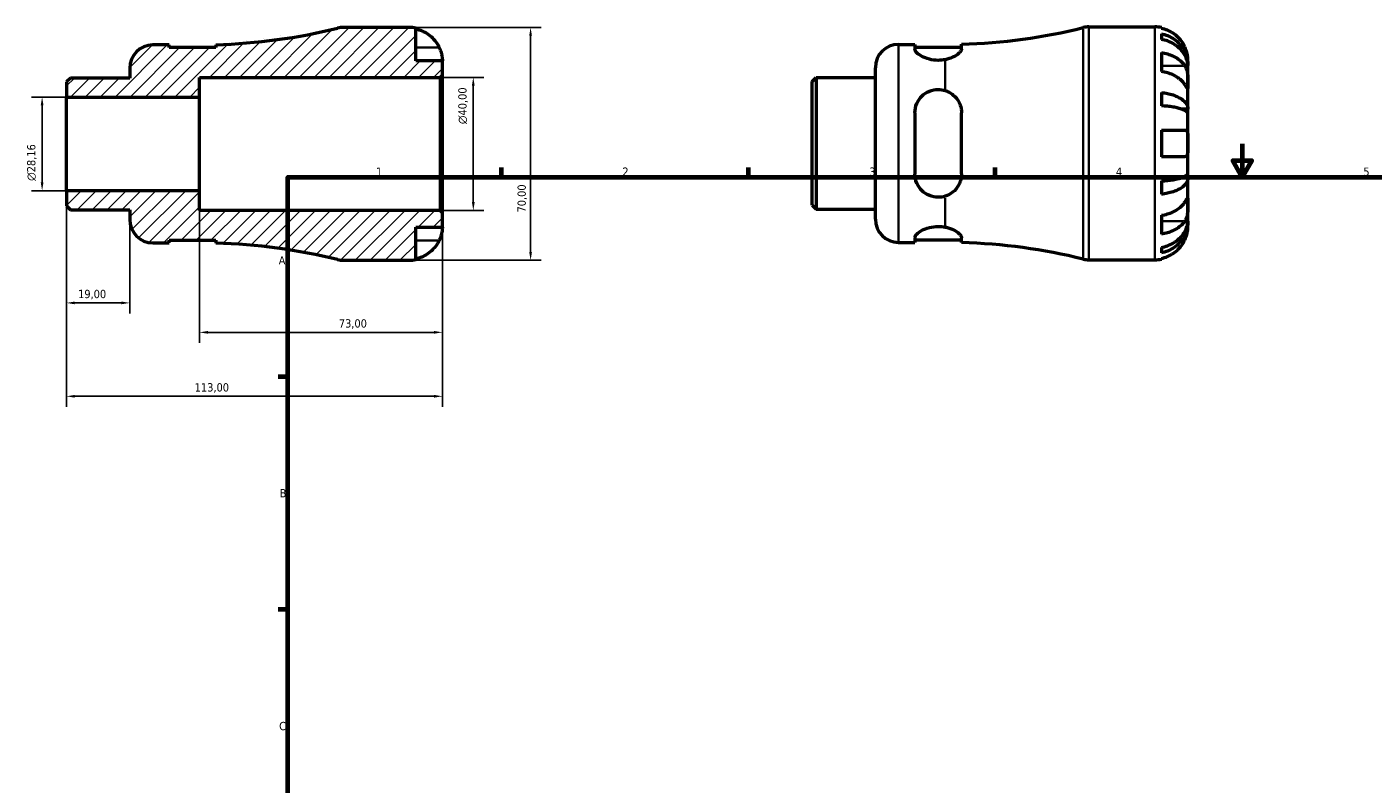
# Model space of a CAD drawing. Header units: millimetres. Extents: x -68 to 665, y 0 to 527.
# Tile 2 of 3: x -68 to 336, y 228 to 455. Entities that reach past the tile are written whole.
import ezdxf

# ---------------------------------------------------------------- set-up
doc = ezdxf.new("R2010")
doc.units = ezdxf.units.MM
for name, color, linetype, lineweight in [('Border (ISO)', 7, 'Continuous', 70), ('Dimension (ISO)', 7, 'Continuous', 25), ('Hatch (ISO)', 7, 'Continuous', 18), ('Visible (ISO)', 7, 'Continuous', 50), ('Visible Narrow (ISO)', 7, 'Continuous', 35)]:
    doc.layers.add(name, color=color, linetype=linetype, lineweight=lineweight)
doc.styles.add('Note Text (ISO)', font='tahoma.ttf')
doc.dimstyles.new('Default (ISO)', dxfattribs={"dimtxt": 2.5, "dimasz": 2.5, "dimexe": 3.175, "dimexo": 0, "dimgap": 0.762, "dimtad": 1, "dimrnd": 1e-08, "dimzin": 0, "dimtxsty": 'Note Text (ISO)', "dimcen": 0.09, "dimdle": 10, "dimclrd": 256, "dimclre": 256, "dimclrt": 232, "dimazin": 0, "dimtfac": 1.40208, "dimtmove": 0, "dimatfit": 3, "dimfxl": 1, "dimtolj": 1, "dimtzin": 0, "dimlwd": -1, "dimlwe": -1, "dimarcsym": 0})

# ---------------------------------------------------------------- blocks, each defined once
blk = doc.blocks.new('Borders Default Border')
at = {"layer": 'Border (ISO)'}
for p, q in [((74.25, 410), (74.25, 412.9)), ((148.5, 410), (148.5, 412.9)), ((222.75, 410), (222.75, 412.9)), ((10, 350), (7.1, 350)), ((10, 280), (7.1, 280))]:
    blk.add_line(p, q, dxfattribs=at)
at = {"layer": 'Border (ISO)', "flags": 128}
for points in [[(297, 420), (297, 410), (294.11, 415), (299.89, 415), (297, 410)], [(10, 10), (10, 410), (584, 410), (584, 10), (10, 10)]]:
    blk.add_lwpolyline(points, dxfattribs=at)
at = {"layer": 'Border (ISO)', "color": 232, "true_color": 0xca0064, "char_height": 2.5, "attachment_point": 7, "style": 'Note Text (ISO)'}
for s, insert in [('1', (36.56, 410.4)), ('2', (110.62, 410.4)), ('3', (184.85, 410.35)), ('4', (259, 410.4)), ('5', (333.39, 410.35)), ('A', (7.29, 383.75)), ('B', (7.59, 313.75)), ('C', (7.43, 243.71))]:
    blk.add_mtext(s, dxfattribs=dict(at, insert=insert))
blk = doc.blocks.new('*D7')
at = {"layer": 'Defpoints', "color": 0, "transparency": 16777216}
for p in [(46.5, 455), (46.5, 385), (83.03, 385)]:
    blk.add_point(p, dxfattribs=at)
at = {"layer": 'Dimension (ISO)', "transparency": 16777216}
for p, q in [((46.5, 455), (86.2, 455)), ((83.03, 452.5), (83.03, 387.5)), ((46.5, 385), (86.2, 385))]:
    blk.add_line(p, q, dxfattribs=at)
for points in [[(82.61, 452.5), (83.44, 452.5), (83.03, 455)], [(82.61, 387.5), (83.44, 387.5), (83.03, 385)]]:
    blk.add_solid(points, dxfattribs=at)
at = {"layer": 'Dimension (ISO)', "color": 232, "true_color": 0xca0064, "transparency": 16777216, "insert": (79.09, 399.38), "char_height": 2.5, "attachment_point": 1, "rotation": 90, "style": 'Note Text (ISO)'}
blk.add_mtext('\\A1;70,00', dxfattribs=at)
blk = doc.blocks.new('*D8')
at = {"layer": 'Defpoints', "color": 0, "transparency": 16777216}
for p in [(55.8, 440), (65.8, 440), (55.8, 400)]:
    blk.add_point(p, dxfattribs=at)
at = {"layer": 'Dimension (ISO)', "transparency": 16777216}
for p, q in [((55.8, 440), (68.97, 440)), ((65.8, 402.5), (65.8, 437.5)), ((55.8, 400), (68.97, 400))]:
    blk.add_line(p, q, dxfattribs=at)
for points in [[(65.38, 437.5), (66.22, 437.5), (65.8, 440)], [(65.38, 402.5), (66.22, 402.5), (65.8, 400)]]:
    blk.add_solid(points, dxfattribs=at)
at = {"layer": 'Dimension (ISO)', "color": 232, "true_color": 0xca0064, "transparency": 16777216, "insert": (61.28, 425.94), "char_height": 2.5, "attachment_point": 1, "rotation": 90, "style": 'Note Text (ISO)'}
blk.add_mtext('\\A1;\\fAIGDT|b0|i0;\\H2.5000;\\ln\\fTahoma|b0|i0;\\H2.5000;40,00', dxfattribs=at)
blk = doc.blocks.new('*D9')
at = {"layer": 'Defpoints', "color": 0, "transparency": 16777216}
for p in [(-56.5, 434.08), (-63.83, 405.92), (-56.5, 405.92)]:
    blk.add_point(p, dxfattribs=at)
at = {"layer": 'Dimension (ISO)', "transparency": 16777216}
for p, q in [((-56.5, 434.08), (-67.01, 434.08)), ((-63.83, 431.58), (-63.83, 408.42)), ((-56.5, 405.92), (-67.01, 405.92))]:
    blk.add_line(p, q, dxfattribs=at)
for points in [[(-64.25, 431.58), (-63.42, 431.58), (-63.83, 434.08)], [(-64.25, 408.42), (-63.42, 408.42), (-63.83, 405.92)]]:
    blk.add_solid(points, dxfattribs=at)
at = {"layer": 'Dimension (ISO)', "color": 232, "true_color": 0xca0064, "transparency": 16777216, "insert": (-68.36, 408.87), "char_height": 2.5, "attachment_point": 1, "rotation": 90, "style": 'Note Text (ISO)'}
blk.add_mtext('\\A1;\\fAIGDT|b0|i0;\\H2.5000;\\ln\\fTahoma|b0|i0;\\H2.5000;28,16', dxfattribs=at)
blk = doc.blocks.new('*D10')
at = {"layer": 'Defpoints', "color": 0, "transparency": 16777216}
for p in [(-56.5, 405.92), (-37.5, 397.25), (-56.5, 372.2)]:
    blk.add_point(p, dxfattribs=at)
at = {"layer": 'Dimension (ISO)', "transparency": 16777216}
for p, q in [((-56.5, 405.92), (-56.5, 369.03)), ((-37.5, 397.25), (-37.5, 369.03)), ((-40, 372.2), (-54, 372.2))]:
    blk.add_line(p, q, dxfattribs=at)
for points in [[(-54, 372.62), (-54, 371.79), (-56.5, 372.2)], [(-40, 372.62), (-40, 371.79), (-37.5, 372.2)]]:
    blk.add_solid(points, dxfattribs=at)
at = {"layer": 'Dimension (ISO)', "color": 232, "true_color": 0xca0064, "transparency": 16777216, "insert": (-53.02, 376.14), "char_height": 2.5, "attachment_point": 1, "style": 'Note Text (ISO)'}
blk.add_mtext('\\A1;19,00', dxfattribs=at)
blk = doc.blocks.new('*D11')
at = {"layer": 'Defpoints', "color": 0, "transparency": 16777216}
for p in [(-16.5, 405.92), (56.5, 399.3), (56.5, 363.35)]:
    blk.add_point(p, dxfattribs=at)
at = {"layer": 'Dimension (ISO)', "transparency": 16777216}
for p, q in [((-16.5, 405.92), (-16.5, 360.18)), ((56.5, 399.3), (56.5, 360.18)), ((-14, 363.35), (54, 363.35))]:
    blk.add_line(p, q, dxfattribs=at)
for points in [[(-14, 363.77), (-14, 362.94), (-16.5, 363.35)], [(54, 363.77), (54, 362.94), (56.5, 363.35)]]:
    blk.add_solid(points, dxfattribs=at)
at = {"layer": 'Dimension (ISO)', "color": 232, "true_color": 0xca0064, "transparency": 16777216, "insert": (25.38, 367.29), "char_height": 2.5, "attachment_point": 1, "style": 'Note Text (ISO)'}
blk.add_mtext('\\A1;73,00', dxfattribs=at)
blk = doc.blocks.new('*D12')
at = {"layer": 'Defpoints', "color": 0, "transparency": 16777216}
for p in [(-56.5, 405.92), (56.5, 399.3), (-56.5, 344.13)]:
    blk.add_point(p, dxfattribs=at)
at = {"layer": 'Dimension (ISO)', "transparency": 16777216}
for p, q in [((-56.5, 405.92), (-56.5, 340.96)), ((56.5, 399.3), (56.5, 340.96)), ((54, 344.13), (-54, 344.13))]:
    blk.add_line(p, q, dxfattribs=at)
for points in [[(-54, 344.55), (-54, 343.72), (-56.5, 344.13)], [(54, 344.55), (54, 343.72), (56.5, 344.13)]]:
    blk.add_solid(points, dxfattribs=at)
at = {"layer": 'Dimension (ISO)', "color": 232, "true_color": 0xca0064, "transparency": 16777216, "insert": (-17.96, 348.07), "char_height": 2.5, "attachment_point": 1, "style": 'Note Text (ISO)'}
blk.add_mtext('\\A1;113,00', dxfattribs=at)

msp = doc.modelspace()

# ---------------------------------------------------------------- hatches: boundary and pattern name
at = {"layer": 'Hatch (ISO)'}
h = msp.add_hatch(dxfattribs=at)
h.set_pattern_fill('ANSI31', color=256, scale=25.4, style=0)
h.set_pattern_definition([(45, (0, 0), (-2.245064, 2.245064), [])])
edge = h.paths.add_edge_path()
edge.add_line((-56.501, 401.392), (-55.313, 400.204))
edge.add_line((-55.313, 400.204), (-37.501, 400.204))
edge.add_line((-37.501, 400.204), (-37.501, 397.25))
edge.add_ellipse((-30.501, 397.25), major_axis=(-7, 0), ratio=1, start_angle=0, end_angle=90)
edge.add_line((-30.501, 390.25), (-25.601, 390.25))
edge.add_line((-25.601, 390.25), (-25.601, 391.05))
edge.add_line((-25.601, 391.05), (-11.601, 391.05))
edge.add_line((-11.601, 391.05), (-11.601, 390.181))
edge.add_ellipse((-16.501, 216.894), major_axis=(4.9, 173.287), ratio=1, start_angle=347.76137, end_angle=360, ccw=False)
edge.add_ellipse((26.698, 392), major_axis=(-1.677, -6.796), ratio=1, start_angle=0, end_angle=13.85834)
edge.add_line((26.698, 385), (46.499, 385))
edge.add_ellipse((46.499, 395), major_axis=(0, -10), ratio=1, start_angle=0, end_angle=11.53696)
edge.add_line((48.499, 385.202), (48.499, 395))
edge.add_line((48.499, 395), (56.499, 395))
edge.add_line((56.499, 395), (56.499, 399.3))
edge.add_line((56.499, 399.3), (55.799, 400))
edge.add_line((55.799, 400), (-16.501, 400))
edge.add_line((-16.501, 400), (-16.501, 405.918))
edge.add_line((-16.501, 405.918), (-56.501, 405.918))
edge.add_line((-56.501, 405.918), (-56.501, 401.392))
edge = h.paths.add_edge_path()
edge.add_line((-55.313, 439.796), (-56.501, 438.608))
edge.add_line((-56.501, 438.608), (-56.501, 434.082))
edge.add_line((-56.501, 434.082), (-16.501, 434.082))
edge.add_line((-16.501, 434.082), (-16.501, 440))
edge.add_line((-16.501, 440), (55.799, 440))
edge.add_line((55.799, 440), (56.499, 440.7))
edge.add_line((56.499, 440.7), (56.499, 445))
edge.add_line((56.499, 445), (48.499, 445))
edge.add_line((48.499, 445), (48.499, 454.798))
edge.add_ellipse((46.499, 445), major_axis=(2, 9.798), ratio=1, start_angle=0, end_angle=11.53696)
edge.add_line((46.499, 455), (26.698, 455))
edge.add_ellipse((26.698, 448), major_axis=(0, 7), ratio=1, start_angle=0, end_angle=13.85834)
edge.add_ellipse((-16.501, 623.106), major_axis=(41.523, -168.31), ratio=1, start_angle=347.76137, end_angle=360, ccw=False)
edge.add_line((-11.601, 449.819), (-11.601, 448.95))
edge.add_line((-11.601, 448.95), (-25.601, 448.95))
edge.add_line((-25.601, 448.95), (-25.601, 449.75))
edge.add_line((-25.601, 449.75), (-30.501, 449.75))
edge.add_ellipse((-30.501, 442.75), major_axis=(0, 7), ratio=1, start_angle=0, end_angle=90)
edge.add_line((-37.501, 442.75), (-37.501, 439.796))
edge.add_line((-37.501, 439.796), (-55.313, 439.796))

# ---------------------------------------------------------------- linework, layer by layer
at = {"layer": 'Visible (ISO)'}
for p, q in [((46.499, 455), (26.698, 455)), ((48.499, 445), (48.499, 454.798)), ((250.874, 455.155), (270.675, 455.155)), ((272.675, 454.953), (272.675, 454.722)), ((-25.601, 449.75), (-30.501, 449.75)), ((-25.601, 448.95), (-25.601, 449.75)), ((-11.601, 449.819), (-11.601, 448.95)), ((193.675, 449.905), (198.575, 449.905)), ((198.575, 449.905), (198.575, 448.447)), ((212.575, 448.519), (212.575, 449.974)), ((272.675, 453.072), (272.675, 451.411)), ((-11.601, 448.95), (-25.601, 448.95)), ((198.575, 449.105), (212.575, 449.105)), ((272.675, 447.426), (272.675, 441.769)), ((-37.501, 442.75), (-37.501, 439.796)), ((56.499, 445), (48.499, 445)), ((56.499, 440.7), (56.499, 445)), ((186.675, 397.405), (186.675, 442.905)), ((280.675, 443.546), (280.65, 443.546)), ((280.675, 443.546), (280.675, 445.155)), ((280.675, 442.934), (280.675, 443.546)), ((280.675, 437.833), (280.675, 442.934)), ((-55.313, 439.796), (-56.501, 438.608)), ((-56.501, 438.608), (-56.501, 434.082)), ((-37.501, 439.796), (-55.313, 439.796)), ((-16.501, 434.082), (-16.501, 440)), ((-16.501, 440), (55.799, 440)), ((55.799, 440), (56.499, 440.7)), ((55.799, 440), (55.799, 400)), ((56.499, 399.3), (56.499, 440.7)), ((167.675, 438.763), (168.863, 439.951)), ((167.675, 401.547), (167.675, 438.763)), ((168.863, 439.951), (186.675, 439.951)), ((168.863, 439.951), (168.863, 400.359)), ((280.675, 430.456), (280.675, 437.833)), ((-56.501, 434.082), (-16.501, 434.082)), ((-56.501, 405.918), (-56.501, 434.082)), ((-16.501, 405.918), (-16.501, 434.082)), ((272.675, 435.45), (272.675, 431.441)), ((198.575, 429.355), (198.575, 410.955)), ((212.575, 410.955), (212.575, 429.355)), ((280.675, 430.456), (278.767, 430.456)), ((280.675, 428.978), (280.675, 430.456)), ((280.675, 420.155), (280.675, 428.978)), ((272.675, 424.155), (272.675, 416.155)), ((280.675, 411.332), (280.675, 420.155)), ((272.675, 408.868), (272.675, 404.86)), ((280.675, 409.854), (278.767, 409.854)), ((280.675, 409.854), (280.675, 411.332)), ((280.675, 402.477), (280.675, 409.854)), ((-16.501, 405.918), (-56.501, 405.918)), ((-56.501, 405.918), (-56.501, 401.392)), ((-16.501, 400), (-16.501, 405.918)), ((-56.501, 401.392), (-55.313, 400.204)), ((167.675, 401.547), (168.863, 400.359)), ((280.675, 397.376), (280.675, 402.477)), ((-55.313, 400.204), (-37.501, 400.204)), ((-37.501, 400.204), (-37.501, 397.25)), ((55.799, 400), (-16.501, 400)), ((56.499, 399.3), (55.799, 400)), ((56.499, 395), (56.499, 399.3)), ((168.863, 400.359), (186.675, 400.359)), ((272.675, 398.541), (272.675, 392.884)), ((280.675, 396.764), (280.65, 396.764)), ((280.675, 396.764), (280.675, 397.376)), ((280.675, 395.155), (280.675, 396.764)), ((48.499, 385.202), (48.499, 395)), ((48.499, 395), (56.499, 395)), ((-30.501, 390.25), (-25.601, 390.25)), ((-25.601, 390.25), (-25.601, 391.05)), ((-25.601, 391.05), (-11.601, 391.05)), ((-11.601, 391.05), (-11.601, 390.181)), ((193.675, 390.405), (198.575, 390.405)), ((198.575, 391.863), (198.575, 390.405)), ((198.575, 391.205), (212.575, 391.205)), ((212.575, 390.336), (212.575, 391.79)), ((272.675, 388.898), (272.675, 387.238)), ((26.698, 385), (46.499, 385)), ((250.874, 385.155), (270.675, 385.155)), ((272.675, 385.588), (272.675, 385.357))]:
    msp.add_line(p, q, dxfattribs=at)
for centre, radius, start, end in [((-16.501, 623.106), 173.356, 271.61971, 283.85834), ((26.698, 448), 7, 90, 103.85834), ((46.499, 445), 10, 78.46304, 90), ((207.675, 623.261), 173.356, 271.61971, 283.85834), ((250.874, 448.155), 7, 90, 103.85834), ((270.675, 445.155), 10, 78.46304, 90), ((-30.501, 442.75), 7, 90, 180), ((193.675, 442.905), 7, 90, 180), ((-30.501, 397.25), 7, 180, 270), ((193.675, 397.405), 7, 180, 270), ((-16.501, 216.894), 173.356, 76.14166, 88.38029), ((207.675, 217.049), 173.356, 76.14166, 88.38029), ((26.698, 392), 7, 256.14166, 270), ((46.499, 395), 10, 270, 281.53696), ((250.874, 392.155), 7, 256.14166, 270), ((270.675, 395.155), 10, 270, 281.53696)]:
    msp.add_arc(centre, radius, start, end, dxfattribs=at)
for points, knots in [([(48.499, 454.567), (49.138, 454.436), (49.762, 454.239), (50.885, 453.772), (51.484, 453.456), (52.602, 452.706), (53.121, 452.271), (53.995, 451.394), (54.43, 450.87), (55.086, 449.883), (55.334, 449.438), (55.539, 449)], [0.18972425, 0.18972425, 0.18972425, 0.18972425, 0.36926522, 0.36926522, 0.55452014, 0.55452014, 0.73977506, 0.73977506, 0.92607912, 0.92607912, 1.06568045, 1.06568045, 1.06568045, 1.06568045]), ([(279.716, 449.155), (279.51, 449.593), (279.262, 450.038), (278.607, 451.024), (278.172, 451.548), (277.298, 452.426), (276.779, 452.861), (275.661, 453.611), (275.061, 453.927), (273.939, 454.394), (273.314, 454.591), (272.675, 454.722)], [4.90264375, 4.90264375, 4.90264375, 4.90264375, 5.04224508, 5.04224508, 5.22854914, 5.22854914, 5.41380406, 5.41380406, 5.59905898, 5.59905898, 5.77859995, 5.77859995, 5.77859995, 5.77859995]), ([(272.675, 453.072), (273.316, 452.945), (273.943, 452.753), (275.067, 452.302), (275.667, 451.997), (276.785, 451.272), (277.305, 450.852), (278.178, 450.005), (278.612, 449.5), (279.36, 448.412), (279.675, 447.83), (280.148, 446.721), (280.351, 446.091), (280.614, 444.804), (280.675, 444.148), (280.675, 443.546)], [0.1897184, 0.1897184, 0.1897184, 0.1897184, 0.3698032, 0.3698032, 0.5549844, 0.5549844, 0.7401655, 0.7401655, 0.9258164, 0.9258164, 1.1114673, 1.1114673, 1.2978252, 1.2978252, 1.484183, 1.484183, 1.484183, 1.484183]), ([(280.675, 442.934), (280.675, 443.469), (280.614, 444.054), (280.351, 445.199), (280.148, 445.759), (279.675, 446.747), (279.36, 447.265), (278.612, 448.232), (278.178, 448.682), (277.305, 449.436), (276.785, 449.81), (275.667, 450.455), (275.067, 450.726), (273.943, 451.128), (273.316, 451.298), (272.675, 451.411)], [4.4593823, 4.4593823, 4.4593823, 4.4593823, 4.6457401, 4.6457401, 4.832098, 4.832098, 5.0177489, 5.0177489, 5.2033998, 5.2033998, 5.388581, 5.388581, 5.5737621, 5.5737621, 5.753847, 5.753847, 5.753847, 5.753847]), ([(55.539, 449), (55.608, 448.853), (55.673, 448.706), (55.834, 448.32), (55.923, 448.083), (56.089, 447.592), (56.163, 447.341), (56.315, 446.743), (56.376, 446.414), (56.467, 445.779), (56.485, 445.501), (56.501, 445.105), (56.499, 445), (56.499, 445)], [-0.64008532, -0.64008532, -0.64008532, -0.64008532, -0.59222185, -0.59222185, -0.51595037, -0.51595037, -0.43235608, -0.43235608, -0.30863031, -0.30863031, -0.15844955, -0.15844955, 0, 0, 0, 0]), ([(207.675, 445.314), (206.991, 445.178), (206.269, 445.107), (205.575, 445.107), (204.689, 445.107), (203.759, 445.226), (202.072, 445.655), (201.314, 445.962), (200.069, 446.616), (199.512, 447.016), (198.764, 447.783), (198.575, 448.149), (198.575, 448.447)], [-0.208186, -0.208186, -0.208186, -0.208186, 0, 0, 0, 0.2659237, 0.2659237, 0.5318473, 0.5318473, 0.8207988, 0.8207988, 1.1097502, 1.1097502, 1.1097502, 1.1097502]), ([(212.575, 448.519), (212.575, 448.434), (212.56, 448.345), (212.499, 448.148), (212.449, 448.041), (212.244, 447.703), (212.036, 447.463), (211.309, 446.81), (210.674, 446.39), (209.244, 445.732), (208.496, 445.477), (207.675, 445.314)], [-0.94217564, -0.94217564, -0.94217564, -0.94217564, -0.85952183, -0.85952183, -0.76741208, -0.76741208, -0.57929961, -0.57929961, -0.26279724, -0.26279724, -0.00004231, -0.00004231, -0.00004231, -0.00004231]), ([(272.675, 447.426), (273.314, 447.333), (273.939, 447.194), (275.061, 446.864), (275.661, 446.641), (276.779, 446.11), (277.298, 445.802), (278.172, 445.182), (278.607, 444.811), (279.262, 444.114), (279.51, 443.799), (279.716, 443.489)], [0.18972425, 0.18972425, 0.18972425, 0.18972425, 0.36926522, 0.36926522, 0.55452014, 0.55452014, 0.73977506, 0.73977506, 0.92607912, 0.92607912, 1.06568045, 1.06568045, 1.06568045, 1.06568045]), ([(280.675, 445.155), (280.675, 445.155), (280.676, 445.198), (280.673, 445.375), (280.669, 445.517), (280.637, 445.965), (280.599, 446.309), (280.469, 446.985), (280.4, 447.277), (280.243, 447.816), (280.165, 448.054), (279.985, 448.54), (279.883, 448.788), (279.754, 449.073), (279.735, 449.114), (279.716, 449.155)], [-2.77804136, -2.77804136, -2.77804136, -2.77804136, -2.67672151, -2.67672151, -2.56558131, -2.56558131, -2.40960112, -2.40960112, -2.30519389, -2.30519389, -2.22617552, -2.22617552, -2.14450488, -2.14450488, -2.1308178, -2.1308178, -2.1308178, -2.1308178]), ([(279.716, 437.833), (279.51, 438.143), (279.262, 438.457), (278.607, 439.155), (278.172, 439.525), (277.298, 440.146), (276.779, 440.453), (275.661, 440.984), (275.061, 441.207), (273.939, 441.537), (273.314, 441.676), (272.675, 441.769)], [4.90264375, 4.90264375, 4.90264375, 4.90264375, 5.04224508, 5.04224508, 5.22854914, 5.22854914, 5.41380406, 5.41380406, 5.59905898, 5.59905898, 5.77859995, 5.77859995, 5.77859995, 5.77859995]), ([(279.716, 443.489), (279.774, 443.401), (279.83, 443.309), (279.991, 443.015), (280.089, 442.8), (280.264, 442.326), (280.34, 442.066), (280.492, 441.411), (280.553, 441.01), (280.643, 440.102), (280.661, 439.605), (280.677, 438.651), (280.675, 438.207), (280.675, 437.833)], [-0.64434498, -0.64434498, -0.64434498, -0.64434498, -0.60308586, -0.60308586, -0.52007987, -0.52007987, -0.43273909, -0.43273909, -0.31000661, -0.31000661, -0.15868997, -0.15868997, 0, 0, 0, 0]), ([(280.675, 437.833), (280.675, 437.623), (280.675, 437.438), (280.674, 437.11), (280.672, 436.974), (280.654, 436.733), (280.633, 436.662), (280.546, 436.66), (280.483, 436.722), (280.327, 436.925), (280.25, 437.034), (280.072, 437.296), (279.972, 437.445), (279.815, 437.682), (279.766, 437.756), (279.716, 437.833)], [0, 0, 0, 0, 0.08884908, 0.08884908, 0.18379648, 0.18379648, 0.31419699, 0.31419699, 0.43784665, 0.43784665, 0.52411276, 0.52411276, 0.60765264, 0.60765264, 0.6434969, 0.6434969, 0.6434969, 0.6434969]), ([(198.575, 429.355), (198.575, 430.271), (198.764, 431.23), (199.512, 432.979), (200.069, 433.769), (201.314, 434.97), (202.072, 435.483), (203.759, 436.176), (204.689, 436.355), (206.269, 436.355), (206.991, 436.248), (207.675, 436.032)], [1.068423, 1.068423, 1.068423, 1.068423, 1.3573744, 1.3573744, 1.6463258, 1.6463258, 1.9122495, 1.9122495, 2.1781732, 2.1781732, 2.3863591, 2.3863591, 2.3863591, 2.3863591]), ([(207.675, 436.032), (208.089, 435.902), (208.485, 435.736), (209.269, 435.319), (209.652, 435.063), (210.784, 434.139), (211.412, 433.345), (212.123, 431.904), (212.323, 431.317), (212.53, 430.265), (212.575, 429.812), (212.575, 429.355)], [-0.94543248, -0.94543248, -0.94543248, -0.94543248, -0.81257438, -0.81257438, -0.66697011, -0.66697011, -0.34381002, -0.34381002, -0.14428891, -0.14428891, 0, 0, 0, 0]), ([(272.675, 435.45), (273.316, 435.383), (273.943, 435.283), (275.067, 435.046), (275.667, 434.886), (276.785, 434.506), (277.305, 434.286), (278.178, 433.842), (278.612, 433.577), (279.36, 433.007), (279.675, 432.702), (280.148, 432.12), (280.351, 431.79), (280.614, 431.116), (280.675, 430.771), (280.675, 430.456)], [0.1897184, 0.1897184, 0.1897184, 0.1897184, 0.3698032, 0.3698032, 0.5549844, 0.5549844, 0.7401655, 0.7401655, 0.9258164, 0.9258164, 1.1114673, 1.1114673, 1.2978252, 1.2978252, 1.484183, 1.484183, 1.484183, 1.484183]), ([(280.675, 428.978), (280.675, 429.134), (280.614, 429.303), (280.351, 429.636), (280.148, 429.799), (279.675, 430.086), (279.36, 430.237), (278.612, 430.518), (278.178, 430.648), (277.305, 430.867), (276.785, 430.976), (275.667, 431.164), (275.067, 431.242), (273.943, 431.359), (273.316, 431.409), (272.675, 431.441)], [4.4593823, 4.4593823, 4.4593823, 4.4593823, 4.6457401, 4.6457401, 4.832098, 4.832098, 5.0177489, 5.0177489, 5.2033998, 5.2033998, 5.388581, 5.388581, 5.5737621, 5.5737621, 5.753847, 5.753847, 5.753847, 5.753847]), ([(272.675, 424.155), (273.314, 424.155), (273.939, 424.155), (275.061, 424.155), (275.661, 424.155), (276.779, 424.155), (277.298, 424.155), (278.172, 424.155), (278.607, 424.155), (279.262, 424.155), (279.51, 424.155), (279.716, 424.155)], [0.18972425, 0.18972425, 0.18972425, 0.18972425, 0.36926522, 0.36926522, 0.55452014, 0.55452014, 0.73977506, 0.73977506, 0.92607912, 0.92607912, 1.06568045, 1.06568045, 1.06568045, 1.06568045]), ([(279.716, 424.155), (279.784, 424.155), (279.85, 424.147), (280.011, 424.104), (280.1, 424.056), (280.266, 423.909), (280.339, 423.805), (280.491, 423.482), (280.553, 423.235), (280.643, 422.579), (280.661, 422.157), (280.677, 421.206), (280.675, 420.683), (280.675, 420.155)], [-0.64008532, -0.64008532, -0.64008532, -0.64008532, -0.59222185, -0.59222185, -0.51595037, -0.51595037, -0.43235608, -0.43235608, -0.30863031, -0.30863031, -0.15844955, -0.15844955, 0, 0, 0, 0]), ([(280.675, 420.155), (280.675, 419.817), (280.676, 419.481), (280.673, 418.795), (280.669, 418.452), (280.637, 417.687), (280.599, 417.298), (280.469, 416.777), (280.4, 416.607), (280.243, 416.377), (280.165, 416.302), (279.985, 416.194), (279.883, 416.164), (279.754, 416.156), (279.735, 416.155), (279.716, 416.155)], [-2.77804136, -2.77804136, -2.77804136, -2.77804136, -2.67672151, -2.67672151, -2.56558131, -2.56558131, -2.40960112, -2.40960112, -2.30519389, -2.30519389, -2.22617552, -2.22617552, -2.14450488, -2.14450488, -2.1308178, -2.1308178, -2.1308178, -2.1308178]), ([(279.716, 416.155), (279.51, 416.155), (279.262, 416.155), (278.607, 416.155), (278.172, 416.155), (277.298, 416.155), (276.779, 416.155), (275.661, 416.155), (275.061, 416.155), (273.939, 416.155), (273.314, 416.155), (272.675, 416.155)], [4.90264375, 4.90264375, 4.90264375, 4.90264375, 5.04224508, 5.04224508, 5.22854914, 5.22854914, 5.41380406, 5.41380406, 5.59905898, 5.59905898, 5.77859995, 5.77859995, 5.77859995, 5.77859995]), ([(207.675, 404.277), (206.991, 404.062), (206.269, 403.955), (205.575, 403.955), (204.689, 403.955), (203.759, 404.134), (202.072, 404.826), (201.314, 405.34), (200.069, 406.54), (199.512, 407.331), (198.764, 409.079), (198.575, 410.039), (198.575, 410.955)], [-0.208186, -0.208186, -0.208186, -0.208186, 0, 0, 0, 0.2659237, 0.2659237, 0.5318473, 0.5318473, 0.8207988, 0.8207988, 1.1097502, 1.1097502, 1.1097502, 1.1097502]), ([(212.575, 410.955), (212.575, 410.692), (212.56, 410.43), (212.499, 409.883), (212.449, 409.598), (212.244, 408.748), (212.036, 408.2), (211.309, 406.823), (210.674, 406.057), (209.244, 404.937), (208.496, 404.536), (207.675, 404.277)], [-0.94217564, -0.94217564, -0.94217564, -0.94217564, -0.85952183, -0.85952183, -0.76741208, -0.76741208, -0.57929961, -0.57929961, -0.26279724, -0.26279724, -0.00004231, -0.00004231, -0.00004231, -0.00004231]), ([(272.675, 408.868), (273.316, 408.901), (273.943, 408.951), (275.067, 409.068), (275.667, 409.146), (276.785, 409.334), (277.305, 409.443), (278.178, 409.662), (278.612, 409.792), (279.36, 410.073), (279.675, 410.224), (280.148, 410.511), (280.351, 410.674), (280.614, 411.006), (280.675, 411.176), (280.675, 411.332)], [0.1897184, 0.1897184, 0.1897184, 0.1897184, 0.3698032, 0.3698032, 0.5549844, 0.5549844, 0.7401655, 0.7401655, 0.9258164, 0.9258164, 1.1114673, 1.1114673, 1.2978252, 1.2978252, 1.484183, 1.484183, 1.484183, 1.484183]), ([(280.675, 409.854), (280.675, 409.538), (280.614, 409.194), (280.351, 408.52), (280.148, 408.189), (279.675, 407.608), (279.36, 407.303), (278.612, 406.733), (278.178, 406.468), (277.305, 406.024), (276.785, 405.804), (275.667, 405.423), (275.067, 405.264), (273.943, 405.027), (273.316, 404.927), (272.675, 404.86)], [4.4593823, 4.4593823, 4.4593823, 4.4593823, 4.6457401, 4.6457401, 4.832098, 4.832098, 5.0177489, 5.0177489, 5.2033998, 5.2033998, 5.388581, 5.388581, 5.5737621, 5.5737621, 5.753847, 5.753847, 5.753847, 5.753847]), ([(272.675, 398.541), (273.314, 398.633), (273.939, 398.773), (275.061, 399.103), (275.661, 399.326), (276.779, 399.857), (277.298, 400.164), (278.172, 400.785), (278.607, 401.155), (279.262, 401.853), (279.51, 402.167), (279.716, 402.477)], [0.18972425, 0.18972425, 0.18972425, 0.18972425, 0.36926522, 0.36926522, 0.55452014, 0.55452014, 0.73977506, 0.73977506, 0.92607912, 0.92607912, 1.06568045, 1.06568045, 1.06568045, 1.06568045]), ([(279.716, 402.477), (279.774, 402.565), (279.83, 402.65), (279.991, 402.893), (280.089, 403.039), (280.264, 403.297), (280.34, 403.405), (280.492, 403.598), (280.553, 403.654), (280.643, 403.641), (280.661, 403.54), (280.677, 403.147), (280.675, 402.851), (280.675, 402.477)], [-0.64434498, -0.64434498, -0.64434498, -0.64434498, -0.60308586, -0.60308586, -0.52007987, -0.52007987, -0.43273909, -0.43273909, -0.31000661, -0.31000661, -0.15868997, -0.15868997, 0, 0, 0, 0]), ([(280.675, 402.477), (280.675, 402.268), (280.675, 402.036), (280.674, 401.518), (280.672, 401.231), (280.654, 400.521), (280.633, 400.09), (280.546, 399.248), (280.483, 398.845), (280.327, 398.194), (280.25, 397.939), (280.072, 397.47), (279.972, 397.256), (279.815, 396.977), (279.766, 396.897), (279.716, 396.82)], [0, 0, 0, 0, 0.08884908, 0.08884908, 0.18379648, 0.18379648, 0.31419699, 0.31419699, 0.43784665, 0.43784665, 0.52411276, 0.52411276, 0.60765264, 0.60765264, 0.6434969, 0.6434969, 0.6434969, 0.6434969]), ([(272.675, 388.898), (273.316, 389.012), (273.943, 389.182), (275.067, 389.584), (275.667, 389.855), (276.785, 390.5), (277.305, 390.874), (278.178, 391.628), (278.612, 392.077), (279.36, 393.045), (279.675, 393.563), (280.148, 394.551), (280.351, 395.111), (280.614, 396.256), (280.675, 396.841), (280.675, 397.376)], [0.1897184, 0.1897184, 0.1897184, 0.1897184, 0.3698032, 0.3698032, 0.5549844, 0.5549844, 0.7401655, 0.7401655, 0.9258164, 0.9258164, 1.1114673, 1.1114673, 1.2978252, 1.2978252, 1.484183, 1.484183, 1.484183, 1.484183]), ([(279.716, 396.82), (279.51, 396.51), (279.262, 396.196), (278.607, 395.498), (278.172, 395.128), (277.298, 394.507), (276.779, 394.2), (275.661, 393.669), (275.061, 393.446), (273.939, 393.116), (273.314, 392.977), (272.675, 392.884)], [4.90264375, 4.90264375, 4.90264375, 4.90264375, 5.04224508, 5.04224508, 5.22854914, 5.22854914, 5.41380406, 5.41380406, 5.59905898, 5.59905898, 5.77859995, 5.77859995, 5.77859995, 5.77859995]), ([(280.675, 396.764), (280.675, 396.162), (280.614, 395.505), (280.351, 394.219), (280.148, 393.589), (279.675, 392.48), (279.36, 391.897), (278.612, 390.81), (278.178, 390.305), (277.305, 389.458), (276.785, 389.038), (275.667, 388.313), (275.067, 388.008), (273.943, 387.557), (273.316, 387.365), (272.675, 387.238)], [4.4593823, 4.4593823, 4.4593823, 4.4593823, 4.6457401, 4.6457401, 4.832098, 4.832098, 5.0177489, 5.0177489, 5.2033998, 5.2033998, 5.388581, 5.388581, 5.5737621, 5.5737621, 5.753847, 5.753847, 5.753847, 5.753847]), ([(56.499, 395), (56.499, 395), (56.499, 394.957), (56.496, 394.78), (56.492, 394.638), (56.46, 394.19), (56.423, 393.846), (56.293, 393.17), (56.224, 392.877), (56.067, 392.339), (55.989, 392.101), (55.809, 391.615), (55.707, 391.367), (55.577, 391.082), (55.558, 391.041), (55.539, 391)], [-2.77804136, -2.77804136, -2.77804136, -2.77804136, -2.67672151, -2.67672151, -2.56558131, -2.56558131, -2.40960112, -2.40960112, -2.30519389, -2.30519389, -2.22617552, -2.22617552, -2.14450488, -2.14450488, -2.1308178, -2.1308178, -2.1308178, -2.1308178]), ([(198.575, 391.863), (198.575, 392.161), (198.764, 392.527), (199.512, 393.294), (200.069, 393.693), (201.314, 394.348), (202.072, 394.655), (203.759, 395.084), (204.689, 395.203), (206.269, 395.203), (206.991, 395.132), (207.675, 394.996)], [1.068423, 1.068423, 1.068423, 1.068423, 1.3573744, 1.3573744, 1.6463258, 1.6463258, 1.9122495, 1.9122495, 2.1781732, 2.1781732, 2.3863591, 2.3863591, 2.3863591, 2.3863591]), ([(207.675, 394.996), (208.089, 394.914), (208.485, 394.808), (209.269, 394.55), (209.652, 394.395), (210.784, 393.856), (211.412, 393.427), (212.123, 392.755), (212.323, 392.503), (212.53, 392.099), (212.575, 391.939), (212.575, 391.79)], [-0.94543248, -0.94543248, -0.94543248, -0.94543248, -0.81257438, -0.81257438, -0.66697011, -0.66697011, -0.34381002, -0.34381002, -0.14428891, -0.14428891, 0, 0, 0, 0]), ([(279.716, 391.155), (279.784, 391.302), (279.85, 391.449), (280.011, 391.835), (280.1, 392.072), (280.266, 392.563), (280.339, 392.814), (280.491, 393.412), (280.553, 393.741), (280.643, 394.376), (280.661, 394.654), (280.677, 395.05), (280.675, 395.155), (280.675, 395.155)], [-0.64008532, -0.64008532, -0.64008532, -0.64008532, -0.59222185, -0.59222185, -0.51595037, -0.51595037, -0.43235608, -0.43235608, -0.30863031, -0.30863031, -0.15844955, -0.15844955, 0, 0, 0, 0]), ([(55.539, 391), (55.334, 390.562), (55.086, 390.117), (54.43, 389.13), (53.995, 388.606), (53.121, 387.729), (52.602, 387.294), (51.484, 386.544), (50.885, 386.228), (49.762, 385.761), (49.138, 385.564), (48.499, 385.433)], [4.90264375, 4.90264375, 4.90264375, 4.90264375, 5.04224508, 5.04224508, 5.22854914, 5.22854914, 5.41380406, 5.41380406, 5.59905898, 5.59905898, 5.77859995, 5.77859995, 5.77859995, 5.77859995]), ([(272.675, 385.588), (273.314, 385.719), (273.939, 385.916), (275.061, 386.383), (275.661, 386.698), (276.779, 387.449), (277.298, 387.884), (278.172, 388.761), (278.607, 389.285), (279.262, 390.272), (279.51, 390.717), (279.716, 391.155)], [0.18972425, 0.18972425, 0.18972425, 0.18972425, 0.36926522, 0.36926522, 0.55452014, 0.55452014, 0.73977506, 0.73977506, 0.92607912, 0.92607912, 1.06568045, 1.06568045, 1.06568045, 1.06568045])]:
    msp.add_open_spline(points, degree=3, knots=knots, dxfattribs=at)
at = {"layer": 'Visible Narrow (ISO)'}
for p, q in [((249.198, 385.787), (249.198, 454.523)), ((250.874, 454.724), (250.874, 385.586)), ((270.675, 385.586), (270.675, 454.724)), ((193.675, 449.539), (193.675, 390.771)), ((55.187, 449), (48.851, 449)), ((207.675, 436.588), (207.675, 444.954)), ((279.364, 443.489), (273.027, 443.489)), ((207.675, 395.355), (207.675, 403.722)), ((279.364, 396.82), (273.027, 396.82)), ((55.187, 391), (48.851, 391))]:
    msp.add_line(p, q, dxfattribs=at)

# ---------------------------------------------------------------- block references
msp.add_blockref('Borders Default Border', (0, 0))

# ---------------------------------------------------------------- dimensions: what is measured, and where the dimension line sits
at = {"layer": 'Dimension (ISO)'}
for base, p1, p2, angle, picture, middle in [((83.026, 385), (46.499, 455), (46.499, 385), 90, '*D7', (83.026, 403.5)), ((-56.501, 372.204), (-37.501, 397.25), (-56.501, 405.918), 180, '*D10', (-49.001, 372.204)), ((-56.501, 344.133), (56.499, 399.3), (-56.501, 405.918), 180, '*D12', (-13.001, 344.133)), ((56.499, 363.352), (-16.501, 405.918), (56.499, 399.3), 180, '*D11', (29.499, 363.352))]:
    dim = msp.add_linear_dim(base=base, p1=p1, p2=p2, angle=angle, dimstyle='Default (ISO)', override={"dimdec": 2, "dimtp": 0, "dimtm": 0, "dimtdec": 2, "dimtofl": 0, "dimatfit": 1}, dxfattribs=at)
    dim.commit()
    dim.dimension.update_dxf_attribs({"geometry": picture, "text_midpoint": middle, "dimtype": 160})
for base, p1, p2, picture, middle in [((65.799, 440), (55.799, 400), (55.799, 440), '*D8', (65.799, 431.5)), ((-63.835, 405.918), (-56.501, 434.082), (-56.501, 405.918), '*D9', (-63.835, 414.434))]:
    dim = msp.add_linear_dim(base=base, p1=p1, p2=p2, angle=90, text='\\fAIGDT|b0|i0;\\H2.5000;\\ln\\fTahoma|b0|i0;\\H2.5000;<>', dimstyle='Default (ISO)', override={"dimdec": 2, "dimtp": 0, "dimtm": 0, "dimtdec": 2, "dimtofl": 0, "dimatfit": 1}, dxfattribs=at)
    dim.commit()
    dim.dimension.update_dxf_attribs({"geometry": picture, "text_midpoint": middle, "dimtype": 160})

doc.saveas('drawing.dxf')
